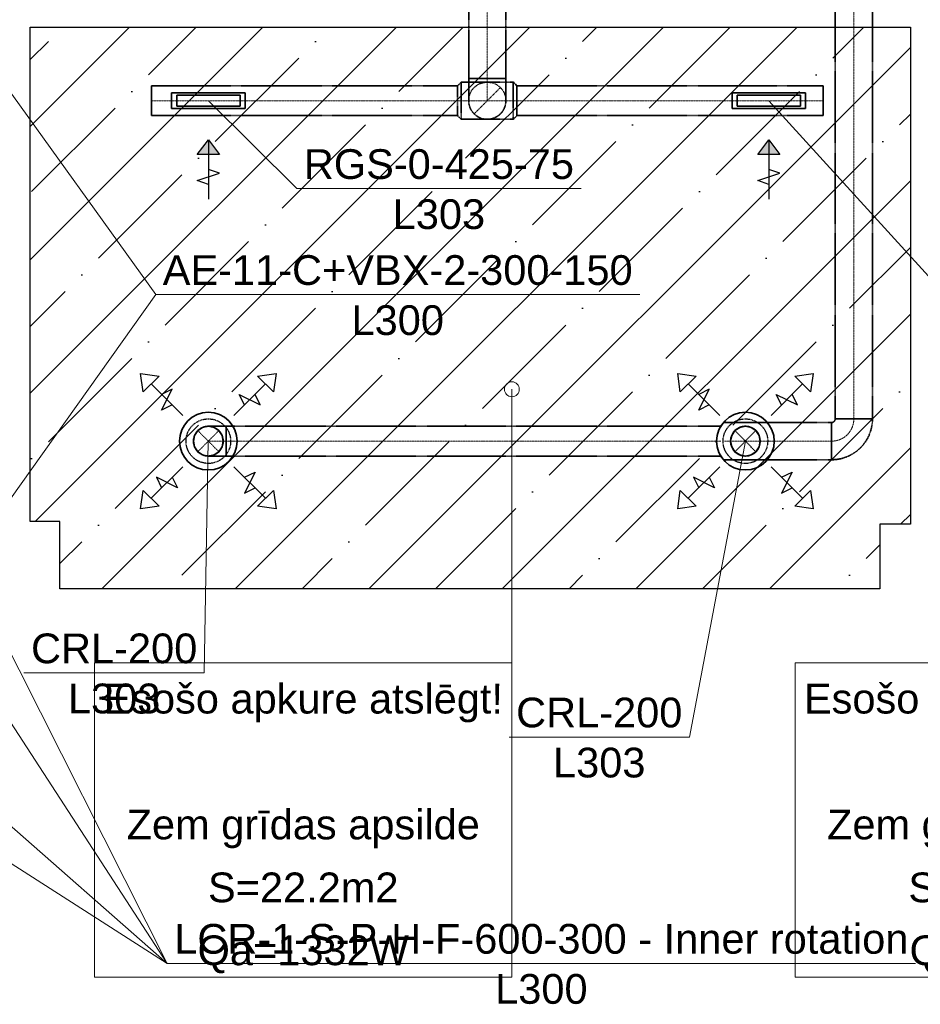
# Model space of a CAD drawing. Header units: millimetres. Extents: x -134161 to 355560, y -27497 to 30328.
# Tile 5 of 95: x -125267 to -119211, y -2549 to 4075. Entities that reach past the tile are written whole.
import ezdxf

# ---------------------------------------------------------------- set-up
doc = ezdxf.new("R2010")
doc.units = ezdxf.units.MM
for name, pattern in [('CenterLine', [17.2, 13, -2, 0.2, -2]), ('HIDDEN', [9.525, 6.35, -3.175]), ('UnderCeiling', [6.7, 4.2, -1, 0.5, -1])]:
    doc.linetypes.add(name, pattern=pattern)
doc.layers.add('AVK-A_uzdevums', color=1, linetype='CONTINUOUS', lineweight=30)
for name, color, linetype in [('Vent-PN4-N-Teksts-', 7, 'CONTINUOUS'), ('Vent-PN4-P-Teksts-', 7, 'CONTINUOUS'), ('Vent-PN5-N', 7, 'CONTINUOUS'), ('Vent-PN5-N-Iekarta', 7, 'CONTINUOUS'), ('Vent-PN5-N-Teksts-', 7, 'CONTINUOUS'), ('Vent-PN5-P', 7, 'CONTINUOUS'), ('Vent-PN5-P-Iekarta', 7, 'CONTINUOUS'), ('Vent-PN5-P-Teksts-', 7, 'CONTINUOUS'), ('Vent-PN8-N-Plusmas bulta', 7, 'CONTINUOUS'), ('Vent-PN8-P-Plusmas bulta', 7, 'CONTINUOUS')]:
    doc.layers.add(name, color=color, linetype=linetype)
doc.styles.add('Arial', font='arial.ttf', dxfattribs={"height": 187.5})

# ---------------------------------------------------------------- blocks, each defined once
blk = doc.blocks.new('*U153')
at = {"layer": 'Vent-PN5-N-Teksts-', "color": 7, "linetype": 'Continuous', "lineweight": 15}
for p, q in [((11917.5, 3529.9, 2200), (13241.6, 2073.9, 2200)), ((13241.6, 2073.9, 2200), (15153.1, 2073.9, 2200))]:
    blk.add_line(p, q, dxfattribs=at)
at = {"layer": 'Vent-PN5-N-Teksts-', "color": 7, "linetype": 'Continuous', "lineweight": 25, "style": 'Arial'}
for s, p in [('RGS-0-425-75', (13288.9, 2138.9, 2200)), ('L303', (13886.5, 1802, 2200))]:
    blk.add_text(s, height=200, dxfattribs=at).set_placement(p)
blk = doc.blocks.new('*U154')
at = {"layer": 'Vent-PN5-N-Teksts-', "color": 7, "linetype": 'Continuous', "lineweight": 15}
for p, q in [((8148.8, 3529.9, 2200), (8743.2, 2938.6, 2200)), ((8743.2, 2938.6, 2200), (10654.7, 2938.6, 2200))]:
    blk.add_line(p, q, dxfattribs=at)
at = {"layer": 'Vent-PN5-N-Teksts-', "color": 7, "linetype": 'Continuous', "lineweight": 25, "style": 'Arial'}
for s, p in [('RGS-0-425-75', (8790.5, 3003.6, 2200)), ('L303', (9388.2, 2666.8, 2200))]:
    blk.add_text(s, height=200, dxfattribs=at).set_placement(p)
blk = doc.blocks.new('*U155')
at = {"layer": 'Vent-PN4-N-Teksts-', "color": 7, "linetype": 'Continuous', "lineweight": 15}
for p, q in [((6537.2, 458.4, 500), (7794.3, 2225.8, 500)), ((7794.3, 2225.8, 500), (11049.8, 2225.8, 500))]:
    blk.add_line(p, q, dxfattribs=at)
at = {"layer": 'Vent-PN4-N-Teksts-', "color": 7, "linetype": 'Continuous', "lineweight": 25, "style": 'Arial'}
for s, p in [('AE-11-C+VBX-2-300-150', (7841.6, 2290.8, 500)), ('L300', (9111.2, 1953.8, 500))]:
    blk.add_text(s, height=200, dxfattribs=at).set_placement(p)
blk = doc.blocks.new('*U156')
at = {"layer": 'Vent-PN4-N-Teksts-', "color": 7, "linetype": 'Continuous', "lineweight": 15}
for p, q in [((6695.3, 3755.7, 500), (7794.3, 2225.8, 500)), ((7794.3, 2225.8, 500), (11049.8, 2225.8, 500))]:
    blk.add_line(p, q, dxfattribs=at)
at = {"layer": 'Vent-PN4-N-Teksts-', "color": 7, "linetype": 'Continuous', "lineweight": 25, "style": 'Arial'}
for s, p in [('AE-11-C+VBX-2-300-150', (7841.6, 2290.8, 500)), ('L300', (9111.2, 1953.8, 500))]:
    blk.add_text(s, height=200, dxfattribs=at).set_placement(p)
blk = doc.blocks.new('*U162')
at = {"layer": 'Vent-PN4-P-Teksts-', "color": 7, "linetype": 'Continuous', "lineweight": 15}
for p, q in [((5312.9, 2797.3, 2700), (7871.8, -2273.4, 2700)), ((7871.8, -2273.4, 2700), (12904.2, -2273.4, 2700))]:
    blk.add_line(p, q, dxfattribs=at)
at = {"layer": 'Vent-PN4-P-Teksts-', "color": 7, "linetype": 'Continuous', "lineweight": 25, "style": 'Arial'}
for s, p in [('LCR-1-S-P-H-F-600-300 - Inner rotation', (7919.1, -2208.4, 2700)), ('L300', (10077.2, -2545.4, 2700))]:
    blk.add_text(s, height=200, dxfattribs=at).set_placement(p)
blk = doc.blocks.new('*U163')
at = {"layer": 'Vent-PN4-P-Teksts-', "color": 7, "linetype": 'Continuous', "lineweight": 15}
for p, q in [((3385.1, 1664.9, 2700), (7871.8, -2273.4, 2700)), ((7871.8, -2273.4, 2700), (12904.2, -2273.4, 2700))]:
    blk.add_line(p, q, dxfattribs=at)
at = {"layer": 'Vent-PN4-P-Teksts-', "color": 7, "linetype": 'Continuous', "lineweight": 25, "style": 'Arial'}
for s, p in [('LCR-1-S-P-H-F-600-300 - Inner rotation', (7919.1, -2208.4, 2700)), ('L300', (10077.2, -2545.4, 2700))]:
    blk.add_text(s, height=200, dxfattribs=at).set_placement(p)
blk = doc.blocks.new('*U164')
at = {"layer": 'Vent-PN4-P-Teksts-', "color": 7, "linetype": 'Continuous', "lineweight": 15}
for p, q in [((5312.9, 1664.9, 2700), (7871.8, -2273.4, 2700)), ((7871.8, -2273.4, 2700), (12904.2, -2273.4, 2700))]:
    blk.add_line(p, q, dxfattribs=at)
at = {"layer": 'Vent-PN4-P-Teksts-', "color": 7, "linetype": 'Continuous', "lineweight": 25, "style": 'Arial'}
for s, p in [('LCR-1-S-P-H-F-600-300 - Inner rotation', (7919.1, -2208.4, 2700)), ('L300', (10077.2, -2545.4, 2700))]:
    blk.add_text(s, height=200, dxfattribs=at).set_placement(p)
blk = doc.blocks.new('*U165')
at = {"layer": 'Vent-PN4-P-Teksts-', "color": 7, "linetype": 'Continuous', "lineweight": 15}
for p, q in [((1710.4, 1664.9, 2700), (7871.8, -2273.4, 2700)), ((7871.8, -2273.4, 2700), (12904.2, -2273.4, 2700))]:
    blk.add_line(p, q, dxfattribs=at)
at = {"layer": 'Vent-PN4-P-Teksts-', "color": 7, "linetype": 'Continuous', "lineweight": 25, "style": 'Arial'}
for s, p in [('LCR-1-S-P-H-F-600-300 - Inner rotation', (7919.1, -2208.4, 2700)), ('L300', (10077.2, -2545.4, 2700))]:
    blk.add_text(s, height=200, dxfattribs=at).set_placement(p)
blk = doc.blocks.new('*U168')
at = {"layer": 'Vent-PN5-P-Teksts-', "color": 7, "linetype": 'Continuous', "lineweight": 15}
for p, q in [((8148.3, 1239.6, 2300), (8121.4, -319.4, 2300)), ((8121.4, -319.4, 2300), (6908.7, -319.4, 2300))]:
    blk.add_line(p, q, dxfattribs=at)
at = {"layer": 'Vent-PN5-P-Teksts-', "color": 7, "linetype": 'Continuous', "lineweight": 25, "style": 'Arial'}
for s, p in [('CRL-200', (6956, -254.4, 2300)), ('L303', (7204.3, -591.2, 2300))]:
    blk.add_text(s, height=200, dxfattribs=at).set_placement(p)
blk = doc.blocks.new('*U169')
at = {"layer": 'Vent-PN5-P-Teksts-', "color": 7, "linetype": 'Continuous', "lineweight": 15}
for p, q in [((11760, 1239.6, 2300), (11383.5, -750.9, 2300)), ((11383.5, -750.9, 2300), (10170.8, -750.9, 2300))]:
    blk.add_line(p, q, dxfattribs=at)
at = {"layer": 'Vent-PN5-P-Teksts-', "color": 7, "linetype": 'Continuous', "lineweight": 25, "style": 'Arial'}
for s, p in [('CRL-200', (10218, -685.9, 2300)), ('L303', (10466.3, -1022.7, 2300))]:
    blk.add_text(s, height=200, dxfattribs=at).set_placement(p)
blk = doc.blocks.new('*U324')
at = {"layer": 'Vent-PN5-P', "color": 5, "linetype": 'UnderCeiling', "lineweight": 35}
for p, q in [((11603.3, 1347.9, 2700), (11595, 1339.6, 2700)), ((11603.3, 1131.4, 2700), (11595, 1139.6, 2700))]:
    blk.add_line(p, q, dxfattribs=at)
at = {"layer": 'Vent-PN5-P', "color": 5, "linetype": 'UnderCeiling', "lineweight": 35, "extrusion": (-1, 0, 0)}
for major_axis in [(0, 97.6, 21.9), (0, -100)]:
    blk.add_ellipse((11595, 1239.6, 2700), major_axis=major_axis, ratio=1, start_param=0, end_param=0.220451, dxfattribs=at)
blk = doc.blocks.new('*U326')
at = {"layer": 'Vent-PN5-P', "color": 5, "linetype": 'UnderCeiling', "lineweight": 35}
for p, q in [((12364.2, 1389.6, 2700), (12364.2, 4459.9, 2700)), ((12614.2, 1389.6, 2700), (12614.2, 4459.9, 2700))]:
    blk.add_line(p, q, dxfattribs=at)
at = {"layer": 'Vent-PN5-P', "color": 7, "linetype": 'CenterLine', "lineweight": 18}
blk.add_line((12489.2, 1389.6, 2700), (12489.2, 4459.9, 2700), dxfattribs=at)
blk = doc.blocks.new('*U327')
at = {"layer": 'Vent-PN5-P', "color": 5, "linetype": 'UnderCeiling', "lineweight": 35}
for major_axis in [(0, -25), (0, -275)]:
    blk.add_ellipse((12339.2, 1389.6, 2700), major_axis=major_axis, ratio=1, start_param=0, end_param=1.570796, dxfattribs=at)
at = {"layer": 'Vent-PN5-P', "color": 7, "linetype": 'CenterLine', "lineweight": 18}
blk.add_ellipse((12339.2, 1389.6, 2700), major_axis=(0, -150), ratio=1, start_param=0, end_param=1.570796, dxfattribs=at)
at = {"layer": 'Vent-PN5-P', "color": 5, "linetype": 'UnderCeiling', "lineweight": 35, "extrusion": (-1, 0, 0)}
blk.add_ellipse((12339.2, 1239.6, 2700), major_axis=(0, -125), ratio=1, start_param=0, end_param=3.141593, dxfattribs=at)
at = {"layer": 'Vent-PN5-P', "color": 5, "linetype": 'UnderCeiling', "lineweight": 35, "extrusion": (0, 1, 0)}
blk.add_ellipse((12489.2, 1389.6, 2700), major_axis=(-125, 0), ratio=1, start_param=0, end_param=3.141593, dxfattribs=at)
blk = doc.blocks.new('*U328')
at = {"layer": 'Vent-PN5-P', "color": 5, "linetype": 'UnderCeiling', "lineweight": 35}
for p, q in [((11900, 1364.6, 2700), (12339.2, 1364.6, 2700)), ((11900, 1114.6, 2700), (12339.2, 1114.6, 2700))]:
    blk.add_line(p, q, dxfattribs=at)
at = {"layer": 'Vent-PN5-P', "color": 7, "linetype": 'CenterLine', "lineweight": 18}
blk.add_line((11900, 1239.6, 2700), (12339.2, 1239.6, 2700), dxfattribs=at)
blk = doc.blocks.new('*U341')
at = {"layer": 'Vent-PN8-P-Plusmas bulta', "color": 7, "linetype": 'Continuous', "lineweight": 25}
for p, q in [((7710.6, 1571.3, 2195), (7692.9, 1695, 2195)), ((7692.9, 1695, 2195), (7816.7, 1677.3, 2195)), ((7710.6, 1571.3, 2195), (7692.9, 1695, 2195)), ((7692.9, 1695, 2195), (7816.7, 1677.3, 2195)), ((7816.7, 1677.3, 2195), (7710.6, 1571.3, 2195)), ((8479.9, 1677.3, 2195), (8603.7, 1695, 2195)), ((8479.9, 1677.3, 2195), (8603.7, 1695, 2195)), ((8586, 1571.3, 2195), (8479.9, 1677.3, 2195)), ((8603.7, 1695, 2195), (8586, 1571.3, 2195)), ((8603.7, 1695, 2195), (8586, 1571.3, 2195)), ((7975.8, 1412.2, 2195), (7763.6, 1624.3, 2195)), ((8320.8, 1412.2, 2195), (8533, 1624.3, 2195)), ((7834.4, 1447.5, 2195), (7905.1, 1588.9, 2195)), ((7905.1, 1588.9, 2195), (7834.4, 1553.6, 2195)), ((8391.6, 1482.9, 2195), (8356.2, 1553.6, 2195)), ((8356.2, 1553.6, 2195), (8497.6, 1482.9, 2195)), ((8497.6, 1482.9, 2195), (8462.3, 1553.6, 2195)), ((7905.1, 1482.9, 2195), (7834.4, 1447.5, 2195)), ((7975.8, 1067.1, 2195), (7763.6, 855, 2195)), ((8320.8, 1067.1, 2195), (8533, 855, 2195)), ((7940.4, 925.7, 2195), (7799, 996.4, 2195)), ((7799, 996.4, 2195), (7834.4, 925.7, 2195)), ((7905.1, 996.4, 2195), (7940.4, 925.7, 2195)), ((8391.6, 996.4, 2195), (8462.3, 1031.7, 2195)), ((8462.3, 1031.7, 2195), (8391.6, 890.3, 2195)), ((7692.9, 784.2, 2195), (7710.6, 908, 2195)), ((7692.9, 784.2, 2195), (7710.6, 908, 2195)), ((7710.6, 908, 2195), (7816.7, 801.9, 2195)), ((8391.6, 890.3, 2195), (8462.3, 925.7, 2195)), ((8479.9, 801.9, 2195), (8586, 908, 2195)), ((8586, 908, 2195), (8603.7, 784.2, 2195)), ((8586, 908, 2195), (8603.7, 784.2, 2195)), ((7816.7, 801.9, 2195), (7692.9, 784.2, 2195)), ((7816.7, 801.9, 2195), (7692.9, 784.2, 2195)), ((8603.7, 784.2, 2195), (8479.9, 801.9, 2195)), ((8603.7, 784.2, 2195), (8479.9, 801.9, 2195))]:
    blk.add_line(p, q, dxfattribs=at)
blk = doc.blocks.new('*U342')
at = {"layer": 'Vent-PN8-P-Plusmas bulta', "color": 7, "linetype": 'Continuous', "lineweight": 25}
for p, q in [((11322.3, 1571.3, 2195), (11304.6, 1695, 2195)), ((11304.6, 1695, 2195), (11428.4, 1677.3, 2195)), ((11322.3, 1571.3, 2195), (11304.6, 1695, 2195)), ((11304.6, 1695, 2195), (11428.4, 1677.3, 2195)), ((11428.4, 1677.3, 2195), (11322.3, 1571.3, 2195)), ((12091.6, 1677.3, 2195), (12215.4, 1695, 2195)), ((12091.6, 1677.3, 2195), (12215.4, 1695, 2195)), ((12197.7, 1571.3, 2195), (12091.6, 1677.3, 2195)), ((12215.4, 1695, 2195), (12197.7, 1571.3, 2195)), ((12215.4, 1695, 2195), (12197.7, 1571.3, 2195)), ((11587.5, 1412.2, 2195), (11375.3, 1624.3, 2195)), ((11932.5, 1412.2, 2195), (12144.7, 1624.3, 2195)), ((11446, 1447.5, 2195), (11516.8, 1588.9, 2195)), ((11516.8, 1588.9, 2195), (11446, 1553.6, 2195)), ((12003.3, 1482.9, 2195), (11967.9, 1553.6, 2195)), ((11967.9, 1553.6, 2195), (12109.3, 1482.9, 2195)), ((12109.3, 1482.9, 2195), (12074, 1553.6, 2195)), ((11516.8, 1482.9, 2195), (11446, 1447.5, 2195)), ((11587.5, 1067.1, 2195), (11375.3, 855, 2195)), ((11932.5, 1067.1, 2195), (12144.7, 855, 2195)), ((11552.1, 925.7, 2195), (11410.7, 996.4, 2195)), ((11410.7, 996.4, 2195), (11446, 925.7, 2195)), ((11516.8, 996.4, 2195), (11552.1, 925.7, 2195)), ((12003.3, 996.4, 2195), (12074, 1031.7, 2195)), ((12074, 1031.7, 2195), (12003.3, 890.3, 2195)), ((11304.6, 784.2, 2195), (11322.3, 908, 2195)), ((11304.6, 784.2, 2195), (11322.3, 908, 2195)), ((11322.3, 908, 2195), (11428.4, 801.9, 2195)), ((12003.3, 890.3, 2195), (12074, 925.7, 2195)), ((12091.6, 801.9, 2195), (12197.7, 908, 2195)), ((12197.7, 908, 2195), (12215.4, 784.2, 2195)), ((12197.7, 908, 2195), (12215.4, 784.2, 2195)), ((11428.4, 801.9, 2195), (11304.6, 784.2, 2195)), ((11428.4, 801.9, 2195), (11304.6, 784.2, 2195)), ((12215.4, 784.2, 2195), (12091.6, 801.9, 2195)), ((12215.4, 784.2, 2195), (12091.6, 801.9, 2195))]:
    blk.add_line(p, q, dxfattribs=at)
blk = doc.blocks.new('*U343')
at = {"layer": 'Vent-PN5-P', "color": 5, "linetype": 'UnderCeiling', "lineweight": 35}
for p, q in [((11620, 1364.6, 2700), (11900, 1364.6, 2700)), ((11620, 1114.6, 2700), (11900, 1114.6, 2700))]:
    blk.add_line(p, q, dxfattribs=at)
at = {"layer": 'Vent-PN5-P', "color": 7, "linetype": 'HIDDEN', "lineweight": -3}
for p, q in [((11830.7, 1310.3, 2545), (11689.3, 1168.9, 2545)), ((11830.7, 1168.9, 2545), (11689.3, 1310.3, 2545))]:
    blk.add_line(p, q, dxfattribs=at)
at = {"layer": 'Vent-PN5-P', "color": 7, "linetype": 'CenterLine', "lineweight": 18}
blk.add_line((11620, 1239.6, 2700), (11900, 1239.6, 2700), dxfattribs=at)
at = {"layer": 'Vent-PN5-P', "color": 7, "linetype": 'HIDDEN', "lineweight": -3, "extrusion": (0, 0, -1)}
blk.add_circle((-11760, 1239.6, -2545), 100, dxfattribs=at)
blk = doc.blocks.new('*U344')
at = {"layer": 'Vent-PN5-P', "color": 5, "linetype": 'UnderCeiling', "lineweight": 35}
for p, q in [((11595, 1339.6, 2700), (8268.3, 1339.6, 2700)), ((11595, 1139.6, 2700), (8268.3, 1139.6, 2700))]:
    blk.add_line(p, q, dxfattribs=at)
at = {"layer": 'Vent-PN5-P', "color": 7, "linetype": 'CenterLine', "lineweight": 18}
blk.add_line((11595, 1239.6, 2700), (8268.3, 1239.6, 2700), dxfattribs=at)
blk = doc.blocks.new('*U345')
at = {"layer": 'Vent-PN5-P-Iekarta', "color": 5, "linetype": 'Continuous', "lineweight": 35}
for p, q in [((11689.3, 1310.3, 2240), (11721.7, 1332, 2240)), ((11721.7, 1332, 2240), (11760, 1339.6, 2240)), ((11760, 1339.6, 2240), (11798.3, 1332, 2240)), ((11798.3, 1332, 2240), (11830.7, 1310.3, 2240)), ((11660, 1239.6, 2240), (11667.6, 1277.9, 2240)), ((11667.6, 1277.9, 2240), (11689.3, 1310.3, 2240)), ((11830.7, 1310.3, 2240), (11852.4, 1277.9, 2240)), ((11852.4, 1277.9, 2240), (11860, 1239.6, 2240)), ((11667.6, 1201.4, 2240), (11660, 1239.6, 2240)), ((11689.3, 1168.9, 2240), (11667.6, 1201.4, 2240)), ((11852.4, 1201.4, 2240), (11830.7, 1168.9, 2240)), ((11860, 1239.6, 2240), (11852.4, 1201.4, 2240)), ((11721.7, 1147.2, 2240), (11689.3, 1168.9, 2240)), ((11760, 1139.6, 2240), (11721.7, 1147.2, 2240)), ((11798.3, 1147.2, 2240), (11760, 1139.6, 2240)), ((11830.7, 1168.9, 2240), (11798.3, 1147.2, 2240))]:
    blk.add_line(p, q, dxfattribs=at)
for centre, radius in [((11760, 1239.6, 2228), 194), ((11760, 1239.6, 2300), 100), ((11760, 1239.6, 2240), 2.5)]:
    blk.add_circle(centre, radius, dxfattribs=at)
at = {"layer": 'Vent-PN5-P-Iekarta', "color": 7, "linetype": 'HIDDEN', "lineweight": -3}
blk.add_circle((11760, 1239.6, 2190), 150, dxfattribs=at)
blk = doc.blocks.new('*U346')
at = {"layer": 'Vent-PN5-P', "color": 7, "linetype": 'Continuous', "lineweight": -3}
blk.add_line((11760, 1239.6, 2422.5), (11760, 1239.6, 2421.5), dxfattribs=at)
blk = doc.blocks.new('*U347')
at = {"layer": 'Vent-PN5-P-Iekarta', "color": 5, "linetype": 'Continuous', "lineweight": 35}
for p, q in [((8077.6, 1310.3, 2240), (8110, 1332, 2240)), ((8110, 1332, 2240), (8148.3, 1339.6, 2240)), ((8148.3, 1339.6, 2240), (8186.6, 1332, 2240)), ((8186.6, 1332, 2240), (8219, 1310.3, 2240)), ((8048.3, 1239.6, 2240), (8055.9, 1277.9, 2240)), ((8055.9, 1277.9, 2240), (8077.6, 1310.3, 2240)), ((8219, 1310.3, 2240), (8240.7, 1277.9, 2240)), ((8240.7, 1277.9, 2240), (8248.3, 1239.6, 2240)), ((8055.9, 1201.4, 2240), (8048.3, 1239.6, 2240)), ((8077.6, 1168.9, 2240), (8055.9, 1201.4, 2240)), ((8240.7, 1201.4, 2240), (8219, 1168.9, 2240)), ((8248.3, 1239.6, 2240), (8240.7, 1201.4, 2240)), ((8110, 1147.2, 2240), (8077.6, 1168.9, 2240)), ((8148.3, 1139.6, 2240), (8110, 1147.2, 2240)), ((8186.6, 1147.2, 2240), (8148.3, 1139.6, 2240)), ((8219, 1168.9, 2240), (8186.6, 1147.2, 2240))]:
    blk.add_line(p, q, dxfattribs=at)
for centre, radius in [((8148.3, 1239.6, 2228), 194), ((8148.3, 1239.6, 2300), 100), ((8148.3, 1239.6, 2240), 2.5)]:
    blk.add_circle(centre, radius, dxfattribs=at)
at = {"layer": 'Vent-PN5-P-Iekarta', "color": 7, "linetype": 'HIDDEN', "lineweight": -3}
blk.add_circle((8148.3, 1239.6, 2190), 150, dxfattribs=at)
blk = doc.blocks.new('*U348')
at = {"layer": 'Vent-PN5-P', "color": 7, "linetype": 'Continuous', "lineweight": -3}
blk.add_line((8148.3, 1239.6, 2330), (8148.3, 1239.6, 2329), dxfattribs=at)
blk = doc.blocks.new('*U349')
at = {"layer": 'Vent-PN5-P', "color": 7, "linetype": 'UnderCeiling', "lineweight": 18}
for p, q in [((8219, 1168.9, 2580), (8077.6, 1310.3, 2580)), ((8077.6, 1168.9, 2580), (8219, 1310.3, 2580))]:
    blk.add_line(p, q, dxfattribs=at)
at = {"layer": 'Vent-PN5-P', "color": 5, "linetype": 'UnderCeiling', "lineweight": 35, "extrusion": (0, 0, -1)}
blk.add_ellipse((8148.3, 1239.6, 2580), major_axis=(0, -100), ratio=1, start_param=0, end_param=3.141593, dxfattribs=at)
at = {"layer": 'Vent-PN5-P', "color": 7, "linetype": 'HIDDEN', "lineweight": -3, "extrusion": (0, 0, -1)}
blk.add_ellipse((8148.3, 1239.6, 2580), major_axis=(0, 100), ratio=1, start_param=0, end_param=3.141593, dxfattribs=at)
at = {"layer": 'Vent-PN5-P', "color": 5, "linetype": 'UnderCeiling', "lineweight": 35, "extrusion": (0, -1, 0)}
for centre in [(8268.3, 1339.6, 2580), (8268.3, 1139.6, 2580)]:
    blk.add_ellipse(centre, major_axis=(0, 0, 120), ratio=1, start_param=0, end_param=1.570796, dxfattribs=at)
at = {"layer": 'Vent-PN5-P', "color": 5, "linetype": 'UnderCeiling', "lineweight": 35, "extrusion": (1, 0, 0)}
blk.add_ellipse((8268.3, 1239.6, 2700), major_axis=(0, 100), ratio=1, start_param=0, end_param=3.141593, dxfattribs=at)
at = {"layer": 'Vent-PN5-P', "color": 7, "linetype": 'CenterLine', "lineweight": 18, "extrusion": (0, -1, 0)}
blk.add_ellipse((8268.3, 1239.6, 2580), major_axis=(0, 0, 120), ratio=1, start_param=0, end_param=1.570796, dxfattribs=at)
blk = doc.blocks.new('*U426')
at = {"layer": 'Vent-PN8-N-Plusmas bulta', "linetype": 'Continuous', "lineweight": 25}
blk.add_hatch(color=7, dxfattribs=at).paths.add_polyline_path([(8073.8, 3167.4), (8148.8, 3267.4), (8223.8, 3167.4)], flags=0)
at = {"layer": 'Vent-PN8-N-Plusmas bulta', "color": 7, "linetype": 'Continuous', "lineweight": 25}
for p, q in [((8073.8, 3167.4, 2171), (8148.8, 3267.4, 2171)), ((8148.8, 3267.4, 2171), (8148.8, 2867.4, 2171)), ((8148.8, 3267.4, 2171), (8223.8, 3167.4, 2171)), ((8223.8, 3042.4, 2171), (8148.8, 3067.4, 2171)), ((8073.8, 2992.4, 2171), (8223.8, 3042.4, 2171)), ((8148.8, 2967.4, 2171), (8073.8, 2992.4, 2171))]:
    blk.add_line(p, q, dxfattribs=at)
blk.add_3dface([(8073.8, 3167.4, 2171), (8148.8, 3267.4, 2171), (8223.8, 3167.4, 2171)], dxfattribs=at)
blk = doc.blocks.new('*U427')
at = {"layer": 'Vent-PN8-N-Plusmas bulta', "linetype": 'Continuous', "lineweight": 25}
blk.add_hatch(color=7, dxfattribs=at).paths.add_polyline_path([(11842.5, 3167.4), (11917.5, 3267.4), (11992.5, 3167.4)], flags=0)
at = {"layer": 'Vent-PN8-N-Plusmas bulta', "color": 7, "linetype": 'Continuous', "lineweight": 25}
for p, q in [((11842.5, 3167.4, 2171), (11917.5, 3267.4, 2171)), ((11917.5, 3267.4, 2171), (11917.5, 2867.4, 2171)), ((11917.5, 3267.4, 2171), (11992.5, 3167.4, 2171)), ((11992.5, 3042.4, 2171), (11917.5, 3067.4, 2171)), ((11842.5, 2992.4, 2171), (11992.5, 3042.4, 2171)), ((11917.5, 2967.4, 2171), (11842.5, 2992.4, 2171))]:
    blk.add_line(p, q, dxfattribs=at)
blk.add_3dface([(11842.5, 3167.4, 2171), (11917.5, 3267.4, 2171), (11992.5, 3167.4, 2171)], dxfattribs=at)
blk = doc.blocks.new('*U428')
at = {"layer": 'Vent-PN5-N', "color": 1, "linetype": 'UnderCeiling', "lineweight": 35}
for p, q in [((10199, 3654.9, 2300), (10224, 3629.9, 2300)), ((10199, 3404.9, 2300), (10224, 3429.9, 2300))]:
    blk.add_line(p, q, dxfattribs=at)
at = {"layer": 'Vent-PN5-N', "color": 7, "linetype": 'CenterLine', "lineweight": 18}
blk.add_line((10199, 3529.9, 2300), (10224, 3529.9, 2300), dxfattribs=at)
at = {"layer": 'Vent-PN5-N', "color": 1, "linetype": 'UnderCeiling', "lineweight": 35, "extrusion": (1, 0, 0)}
for centre, major_axis in [((10199, 3529.9, 2300), (0, 125)), ((10224, 3529.9, 2300), (0, 100))]:
    blk.add_ellipse(centre, major_axis=major_axis, ratio=1, start_param=0, end_param=3.141593, dxfattribs=at)
blk = doc.blocks.new('*U429')
at = {"layer": 'Vent-PN5-N', "color": 1, "linetype": 'UnderCeiling', "lineweight": 35}
for p, q in [((9849, 3654.9, 2300), (9824, 3629.9, 2300)), ((9849, 3404.9, 2300), (9824, 3429.9, 2300))]:
    blk.add_line(p, q, dxfattribs=at)
at = {"layer": 'Vent-PN5-N', "color": 7, "linetype": 'CenterLine', "lineweight": 18}
blk.add_line((9849, 3529.9, 2300), (9824, 3529.9, 2300), dxfattribs=at)
at = {"layer": 'Vent-PN5-N', "color": 1, "linetype": 'UnderCeiling', "lineweight": 35, "extrusion": (-1, 0, 0)}
for centre, major_axis in [((9849, 3529.9, 2300), (0, -125)), ((9824, 3529.9, 2300), (0, -100))]:
    blk.add_ellipse(centre, major_axis=major_axis, ratio=1, start_param=0, end_param=3.141593, dxfattribs=at)
blk = doc.blocks.new('*U431')
at = {"layer": 'Vent-PN5-N', "color": 1, "linetype": 'UnderCeiling', "lineweight": 35}
for p, q in [((9899, 3679.9, 2700), (9899, 6023, 2700)), ((10149, 3679.9, 2700), (10149, 6023, 2700))]:
    blk.add_line(p, q, dxfattribs=at)
at = {"layer": 'Vent-PN5-N', "color": 7, "linetype": 'CenterLine', "lineweight": 18}
blk.add_line((10024, 3679.9, 2700), (10024, 6023, 2700), dxfattribs=at)
blk = doc.blocks.new('*U432')
at = {"layer": 'Vent-PN5-N', "color": 7, "linetype": 'UnderCeiling', "lineweight": 18}
blk.add_line((10112.4, 3618.3, 2550), (9935.6, 3441.5, 2550), dxfattribs=at)
at = {"layer": 'Vent-PN5-N', "color": 1, "linetype": 'UnderCeiling', "lineweight": 35, "extrusion": (0, 1, 0)}
blk.add_ellipse((10024, 3679.9, 2700), major_axis=(-125, 0), ratio=1, start_param=0, end_param=3.141593, dxfattribs=at)
at = {"layer": 'Vent-PN5-N', "color": 1, "linetype": 'UnderCeiling', "lineweight": 35, "extrusion": (-1, 0, 0)}
for centre in [(9899, 3679.9, 2550), (10149, 3679.9, 2550)]:
    blk.add_ellipse(centre, major_axis=(0, -150), ratio=1, start_param=0, end_param=1.570796, dxfattribs=at)
at = {"layer": 'Vent-PN5-N', "color": 7, "linetype": 'HIDDEN', "lineweight": -3, "extrusion": (0, 0, -1)}
blk.add_ellipse((10024, 3529.9, 2550), major_axis=(-125, 0), ratio=1, start_param=0, end_param=3.141593, dxfattribs=at)
at = {"layer": 'Vent-PN5-N', "color": 7, "linetype": 'CenterLine', "lineweight": 18, "extrusion": (-1, 0, 0)}
blk.add_ellipse((10024, 3679.9, 2550), major_axis=(0, -150), ratio=1, start_param=0, end_param=1.570796, dxfattribs=at)
at = {"layer": 'Vent-PN5-N', "color": 1, "linetype": 'UnderCeiling', "lineweight": 35, "extrusion": (0, 0, -1)}
blk.add_ellipse((10024, 3529.9, 2550), major_axis=(125, 0), ratio=1, start_param=0, end_param=3.141593, dxfattribs=at)
blk = doc.blocks.new('*U433')
at = {"layer": 'Vent-PN5-N', "color": 7, "linetype": 'Continuous', "lineweight": -3}
blk.add_line((10024, 3529.9, 2493.8), (10024, 3529.9, 2492.8), dxfattribs=at)
blk = doc.blocks.new('*U434')
at = {"layer": 'Vent-PN5-N', "color": 1, "linetype": 'UnderCeiling', "lineweight": 35}
for p, q in [((10199, 3654.9, 2300), (9849, 3654.9, 2300)), ((10199, 3404.9, 2300), (9849, 3404.9, 2300))]:
    blk.add_line(p, q, dxfattribs=at)
at = {"layer": 'Vent-PN5-N', "color": 7, "linetype": 'CenterLine', "lineweight": 18}
blk.add_line((10199, 3529.9, 2300), (9849, 3529.9, 2300), dxfattribs=at)
blk = doc.blocks.new('*U435')
at = {"layer": 'Vent-PN5-N', "color": 1, "linetype": 'UnderCeiling', "lineweight": 35}
for p, q in [((10224, 3629.9, 2300), (12282.9, 3629.9, 2300)), ((10224, 3429.9, 2300), (12282.9, 3429.9, 2300))]:
    blk.add_line(p, q, dxfattribs=at)
at = {"layer": 'Vent-PN5-N', "color": 7, "linetype": 'CenterLine', "lineweight": 18}
blk.add_line((10224, 3529.9, 2300), (12282.9, 3529.9, 2300), dxfattribs=at)
blk = doc.blocks.new('*U436')
at = {"layer": 'Vent-PN5-N-Iekarta', "color": 1, "linetype": 'Continuous', "lineweight": 35}
for p, q in [((12165, 3582.4, 2186), (11670, 3582.4, 2186)), ((11670, 3477.4, 2186), (11670, 3582.4, 2186)), ((12165, 3582.4, 2186), (12165, 3477.4, 2186)), ((11705, 3567.4, 2200.1), (11705, 3492.4, 2200.1)), ((12130, 3567.4, 2200.1), (11705, 3567.4, 2200.1)), ((12130, 3492.4, 2200.1), (12130, 3567.4, 2200.1)), ((12165, 3477.4, 2186), (11670, 3477.4, 2186)), ((11705, 3492.4, 2200.1), (12130, 3492.4, 2200.1))]:
    blk.add_line(p, q, dxfattribs=at)
blk = doc.blocks.new('*U437')
at = {"layer": 'Vent-PN5-N-Iekarta', "color": 1, "linetype": 'Continuous', "lineweight": 35}
for p, q in [((8396.3, 3582.4, 2186), (7901.3, 3582.4, 2186)), ((7901.3, 3477.4, 2186), (7901.3, 3582.4, 2186)), ((8396.3, 3582.4, 2186), (8396.3, 3477.4, 2186)), ((7936.3, 3567.4, 2200.1), (7936.3, 3492.4, 2200.1)), ((8361.3, 3567.4, 2200.1), (7936.3, 3567.4, 2200.1)), ((8361.3, 3492.4, 2200.1), (8361.3, 3567.4, 2200.1)), ((8396.3, 3477.4, 2186), (7901.3, 3477.4, 2186)), ((7936.3, 3492.4, 2200.1), (8361.3, 3492.4, 2200.1))]:
    blk.add_line(p, q, dxfattribs=at)
blk = doc.blocks.new('*U438')
at = {"layer": 'Vent-PN5-N', "color": 1, "linetype": 'Continuous', "lineweight": 35}
blk.add_line((12282.9, 3429.9, 2300), (12282.9, 3629.9, 2300), dxfattribs=at)
blk = doc.blocks.new('*U439')
at = {"layer": 'Vent-PN5-N', "color": 1, "linetype": 'UnderCeiling', "lineweight": 35}
for p, q in [((7765, 3629.9, 2300), (9824, 3629.9, 2300)), ((7765, 3429.9, 2300), (9824, 3429.9, 2300))]:
    blk.add_line(p, q, dxfattribs=at)
at = {"layer": 'Vent-PN5-N', "color": 7, "linetype": 'CenterLine', "lineweight": 18}
blk.add_line((7765, 3529.9, 2300), (9824, 3529.9, 2300), dxfattribs=at)
blk = doc.blocks.new('*U440')
at = {"layer": 'Vent-PN5-N', "color": 1, "linetype": 'Continuous', "lineweight": 35}
blk.add_line((7765, 3629.9, 2300), (7765, 3429.9, 2300), dxfattribs=at)
blk = doc.blocks.new('*U1117')
at = {"layer": 'AVK-A_uzdevums', "color": 7, "linetype": 'Continuous', "lineweight": 18}
for p, q in [((14899.7, 1588.7), (14899.7, -251.1)), ((12094, -2367.3), (12094, -251.1)), ((12094, -251.1), (14899.7, -251.1)), ((14899.7, -251.1), (14899.7, -2367.3)), ((14899.7, -2367.3), (12094, -2367.3))]:
    blk.add_line(p, q, dxfattribs=at)
at = {"layer": 'AVK-A_uzdevums', "color": 7, "linetype": 'Continuous', "lineweight": 18, "extrusion": (0, 0, -1)}
blk.add_circle((-14899.7, 1588.7), 50, dxfattribs=at)
at = {"layer": 'AVK-A_uzdevums', "color": 7, "linetype": 'Continuous', "lineweight": 25, "style": 'Arial'}
for s, p in [('Esošo apkure atslēgt!', (12153.4, -592.6)), ('Zem grīdas apsilde', (12308.9, -1439.1)), ('S=12.3m2', (12856.1, -1862.4)), ('Qa=738W', (12864, -2285.7))]:
    blk.add_text(s, height=200, dxfattribs=at).set_placement(p)
blk = doc.blocks.new('*U1118')
at = {"layer": 'AVK-A_uzdevums', "color": 7, "linetype": 'Continuous', "lineweight": 18}
for p, q in [((10189.5, 1588.7), (10189.5, -251.1)), ((7383.8, -2367.3), (7383.8, -251.1)), ((7383.8, -251.1), (10189.5, -251.1)), ((10189.5, -251.1), (10189.5, -2367.3)), ((10189.5, -2367.3), (7383.8, -2367.3))]:
    blk.add_line(p, q, dxfattribs=at)
at = {"layer": 'AVK-A_uzdevums', "color": 7, "linetype": 'Continuous', "lineweight": 18, "extrusion": (0, 0, -1)}
blk.add_circle((-10189.5, 1588.7), 50, dxfattribs=at)
at = {"layer": 'AVK-A_uzdevums', "color": 7, "linetype": 'Continuous', "lineweight": 25, "style": 'Arial'}
for s, p in [('Esošo apkure atslēgt!', (7443.2, -592.6)), ('Zem grīdas apsilde', (7598.6, -1439.1)), ('S=22.2m2', (8145.9, -1862.4)), ('Qa=1332W', (8076.1, -2285.7))]:
    blk.add_text(s, height=200, dxfattribs=at).set_placement(p)

msp = doc.modelspace()

# ---------------------------------------------------------------- hatches: boundary and pattern name
at = {"layer": 'AVK-A_uzdevums'}
h = msp.add_hatch(dxfattribs=at)
h.set_pattern_fill('ANSI35', color=256, scale=100)
h.set_pattern_definition([(45, (-132147.1, 0), (-449.013, 449.013), []), (45, (-131698.1, 0), (-449.013, 449.013), [793.75, -158.75, 0, -158.75])])
h.paths.add_polyline_path([(-125197.4, 4025.1), (-119277.8, 4025.1), (-119277.8, 680.7), (-119482.4, 680.7), (-119482.4, 247), (-124996.3, 247), (-124996.3, 698.4), (-125197.4, 698.4), (-125197.4, 1220.5)])

# ---------------------------------------------------------------- linework, layer by layer
msp.add_lwpolyline([(-125197.4, 4025.1), (-119277.8, 4025.1), (-119277.8, 680.7), (-119482.4, 680.7), (-119482.4, 247), (-124996.3, 247), (-124996.3, 698.4), (-125197.4, 698.4), (-125197.4, 1220.5)], close=True, dxfattribs=at)

# ---------------------------------------------------------------- block references
for name in ['*U1118', '*U1117']:
    msp.add_blockref(name, (-132147.1, 0), dxfattribs=at)
at = {"layer": 'Vent-PN4-N-Teksts-'}
for name in ['*U156', '*U155']:
    msp.add_blockref(name, (-132147.1, 0), dxfattribs=at)
at = {"layer": 'Vent-PN4-P-Teksts-'}
for name in ['*U162', '*U165', '*U163', '*U164']:
    msp.add_blockref(name, (-132147.1, 0), dxfattribs=at)
at = {"layer": 'Vent-PN5-N'}
for name in ['*U431', '*U429', '*U434', '*U432', '*U428', '*U439', '*U440', '*U435', '*U438', '*U433']:
    msp.add_blockref(name, (-132147.1, 0), dxfattribs=at)
at = {"layer": 'Vent-PN5-N-Iekarta'}
for name in ['*U437', '*U436']:
    msp.add_blockref(name, (-132147.1, 0), dxfattribs=at)
at = {"layer": 'Vent-PN5-N-Teksts-'}
for name in ['*U154', '*U153']:
    msp.add_blockref(name, (-132147.1, 0), dxfattribs=at)
at = {"layer": 'Vent-PN5-P'}
for name in ['*U326', '*U349', '*U344', '*U324', '*U343', '*U328', '*U327', '*U348', '*U346']:
    msp.add_blockref(name, (-132147.1, 0), dxfattribs=at)
at = {"layer": 'Vent-PN5-P-Iekarta'}
for name in ['*U347', '*U345']:
    msp.add_blockref(name, (-132147.1, 0), dxfattribs=at)
at = {"layer": 'Vent-PN5-P-Teksts-'}
for name in ['*U168', '*U169']:
    msp.add_blockref(name, (-132147.1, 0), dxfattribs=at)
at = {"layer": 'Vent-PN8-N-Plusmas bulta'}
for name in ['*U426', '*U427']:
    msp.add_blockref(name, (-132147.1, 0), dxfattribs=at)
at = {"layer": 'Vent-PN8-P-Plusmas bulta'}
for name in ['*U341', '*U342']:
    msp.add_blockref(name, (-132147.1, 0), dxfattribs=at)

doc.saveas('drawing.dxf')
